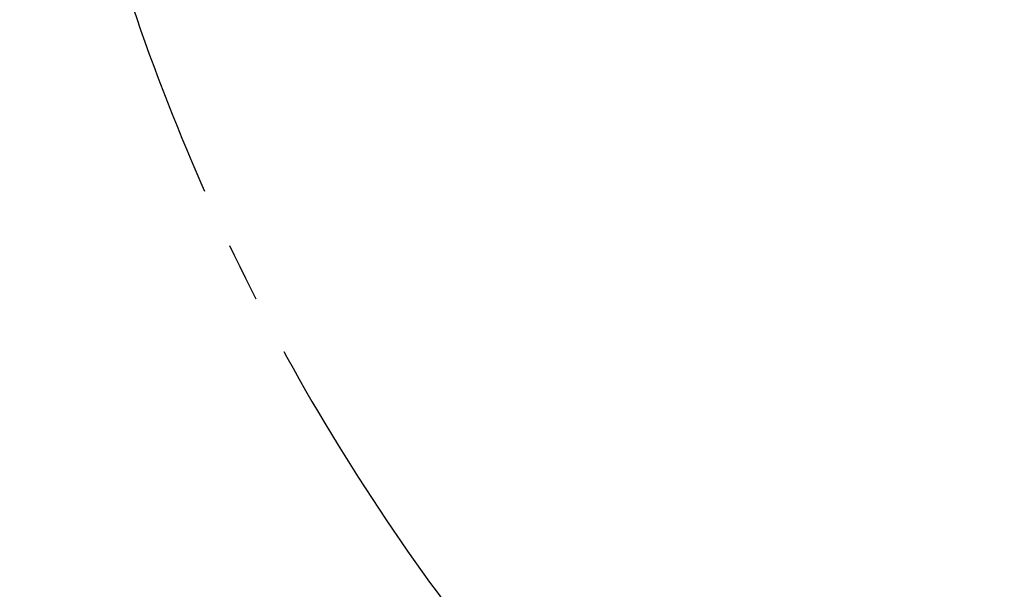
# Model space of a CAD drawing. Header units: millimetres. Extents: x 0 to 4200, y 0 to 2974.
# Tile 24 of 40: x 2089 to 2508, y 1267 to 1510. Entities that reach past the tile are written whole.
import ezdxf

# ---------------------------------------------------------------- set-up
doc = ezdxf.new("R2010")
doc.units = ezdxf.units.MM
doc.header["$LTSCALE"] = 10
doc.linetypes.add('CENTERX2', pattern=[20.32, 12.7, -2.54, 2.54, -2.54])
doc.layers.add('中心线层', color=6, linetype='CENTERX2', lineweight=25)
doc.layers.add('标注层', color=150, linetype='Continuous', lineweight=18)
doc.styles.add('SLDTEXTSTYLE1', font='txt')
doc.dimstyles.new('SLDDIMSTYLE0', dxfattribs={"dimtxt": 35, "dimasz": 40, "dimexe": 0, "dimexo": 0.0625, "dimgap": 8.75, "dimtad": 0, "dimtih": 1, "dimtoh": 1, "dimrnd": 1e-09, "dimzin": 12, "dimdsep": 46, "dimtxsty": 'SLDTEXTSTYLE1', "dimcen": 0, "dimdle": 80, "dimadec": 0, "dimazin": 3, "dimtfac": 1, "dimtdec": 3, "dimtofl": 0, "dimtmove": 0, "dimatfit": 3, "dimfxl": 1, "dimfrac": 2, "dimtolj": 1, "dimarcsym": 0})

# ---------------------------------------------------------------- blocks, each defined once
blk = doc.blocks.new('*X31')
at = {"layer": '标注层'}
blk.add_hatch(color=256, dxfattribs=at).paths.add_polyline_path([(3776.21, 2323.6), (3812.21, 2341.73), (3806.64, 2350.04)], flags=0)
for p, q in [((3776.21, 2323.6), (3897.88, 2405.22)), ((3897.88, 2405.22), (4028.05, 2405.22))]:
    blk.add_line(p, q, dxfattribs=at)
at = {"layer": '标注层', "char_height": 35, "attachment_point": 1, "style": 'SLDTEXTSTYLE1'}
for s, insert, width in [('%%C', (3907.88, 2450.34), 46.9274), ('1844', (3946.57, 2450.34), 185.3631)]:
    blk.add_mtext(s, dxfattribs=dict(at, insert=insert, width=width))

msp = doc.modelspace()

# ---------------------------------------------------------------- linework, layer by layer
at = {"layer": '中心线层', "linetype": 'CENTERX2'}
msp.add_arc((3010.539, 1809.95), 922, 95, 85, dxfattribs=at)

# ---------------------------------------------------------------- dimensions: what is measured, and where the dimension line sits
at = {"layer": '标注层'}
dim = msp.add_diameter_dim_2p(p1=(2244.871, 1296.3), p2=(3776.207, 2323.6), dimstyle='SLDDIMSTYLE0', override={"dimpost": '%%C<>', "dimsah": 1, "dimtzin": 12}, dxfattribs=at)
dim.commit()
dim.dimension.update_dxf_attribs({"geometry": '*X31', "text_midpoint": (3932.512, 2428.457), "dimtype": 163})

doc.saveas('drawing.dxf')
